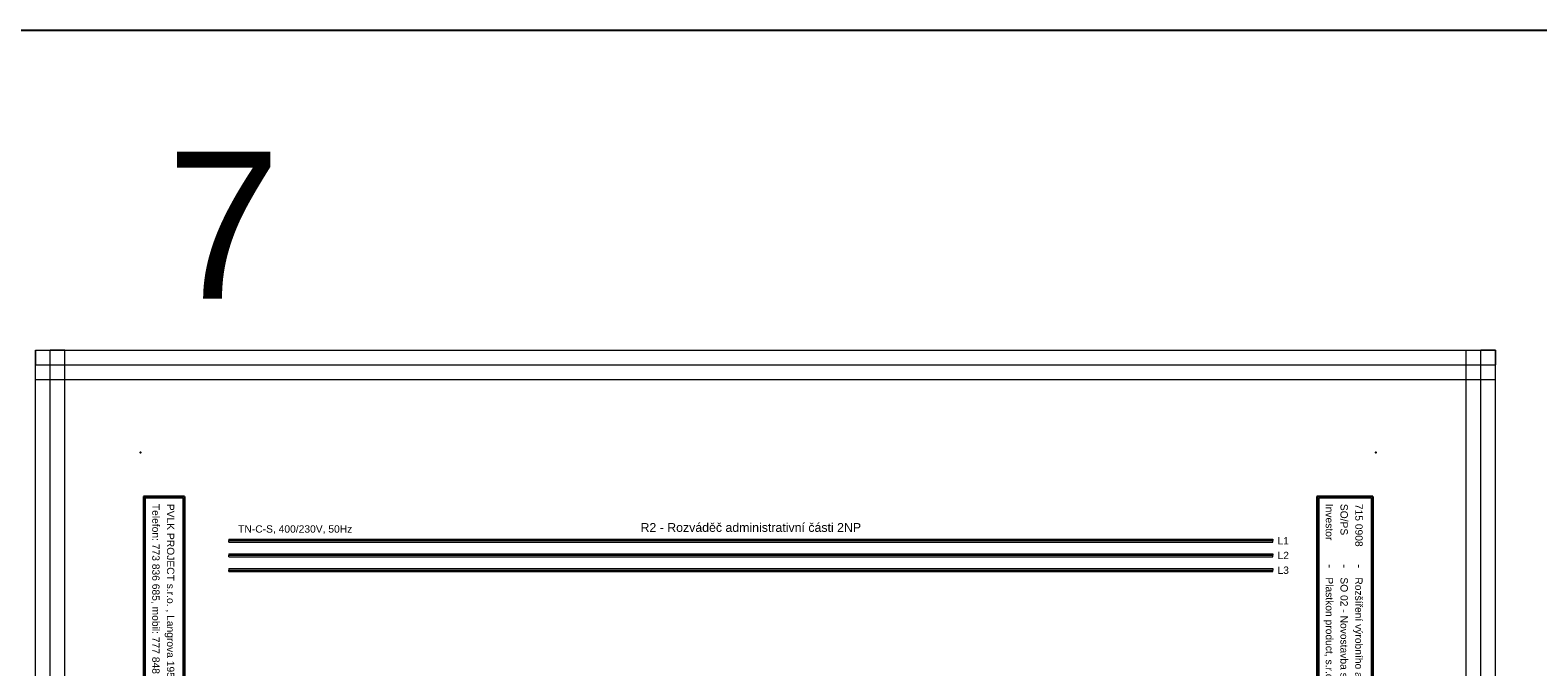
# Model space of a CAD drawing. Extents: x -9495 to -1492, y 3269 to 3834.
# Tile 20 of 44: x -6300 to -5787, y 3617 to 3834. Entities that reach past the tile are written whole.
import ezdxf
from ezdxf.enums import TextEntityAlignment as Align

# ---------------------------------------------------------------- set-up
doc = ezdxf.new("R2010")
doc.units = 0
doc.header["$MEASUREMENT"] = 0
for name, color, linetype in [('1-KRESBA', 7, 'Continuous'), ('__10-Popisy', 220, 'Continuous'), ('__Bílá', 7, 'Continuous'), ('__Oranžová', 30, 'Continuous'), ('__Vínová 220', 220, 'Continuous')]:
    doc.layers.add(name, color=color, linetype=linetype)
doc.styles.add('Arial', font='arial.ttf')

# ---------------------------------------------------------------- blocks, each defined once
blk = doc.blocks.new('BLK_Razítko_malé_pro_rozváděče')
at = {"layer": '__Bílá'}
for p, q in [((15, -1), (15, -20)), ((15, -1), (294, -1)), ((15.5, -1.5), (15.5, -19.5)), ((15.5, -1.5), (184.5, -1.5)), ((184.5, -1.5), (184.5, -19.5)), ((185, -1.5), (185, -19.5)), ((185, -1.5), (293.5, -1.5)), ((293.5, -19.5), (293.5, -1.5)), ((294, -20), (294, -1)), ((15, -20), (294, -20)), ((15.5, -19.5), (184.5, -19.5)), ((185, -19.5), (293.5, -19.5)), ((15, -405), (15, -419)), ((15, -405), (294, -405)), ((15.5, -405.5), (15.5, -418.5)), ((15.5, -405.5), (194.5, -405.5)), ((194.5, -405.5), (194.5, -418.5)), ((195, -405.5), (195, -418.5)), ((195, -405.5), (293.5, -405.5)), ((293.5, -405.5), (293.5, -418.5)), ((294, -405), (294, -419)), ((15, -419), (294, -419)), ((15.5, -418.5), (194.5, -418.5)), ((195, -418.5), (293.5, -418.5))]:
    blk.add_line(p, q, dxfattribs=at)
for p in [(0, 0), (300, 0), (0, -420), (300, -420)]:
    blk.add_point(p, dxfattribs=at)
at = {"layer": '__Bílá', "style": 'Arial'}
for s, height, p in [('Dokument', 2.5, (187, -7)), ('SO/PS', 2.5, (17.5, -12)), ('-', 3, (38, -7)), ('Vypracoval', 2.5, (187, -12)), ('-', 3, (210.5, -7)), ('Investor', 2.5, (17.5, -17)), ('-', 3, (38, -12)), ('Datum', 2.5, (187, -17)), ('-', 3, (210.5, -12)), ('-', 3, (38, -17)), ('-', 3, (210.5, -17)), ('PVLK PROJECT s.r.o. , Langrova 195/33,  787 01 Šumperk', 2.5, (17.5, -411)), ('Copyright © 2012 PVLK', 2.5, (197, -411)), ('Telefon: 773 836 685, mobil: 777 848 204, e-mail: %%Upavelka@pvlk.cz', 2.5, (17.5, -416)), ('Číslo dokumentu .....', 2.5, (197, -416))]:
    blk.add_text(s, height=height, dxfattribs=at).set_placement(p)
at = {"layer": '__Vínová 220', "char_height": 2.5, "attachment_point": 7, "style": 'Arial'}
for s, insert in [('715 0908', (17.5, -7)), ('Rozšíření výrobního areálu firmy PLASTKON PRODUCT, S.R.O.', (42.5, -7.75)), ('R2 – Hlavní rozváděč 2NP', (215, -7.75)), ('SO 02 - Novostavba skladovací haly s administrativní budovou', (42.5, -12.75)), ('Miroslav Pavelka', (215, -12.75)), ('Plastkon product, s.r.o., Hlavní 147, Mikulovice 790 84', (42.5, -17.75)), ('06/2016', (215, -17.75))]:
    blk.add_mtext(s, dxfattribs=dict(at, insert=insert))
at = {"layer": '__Vínová 220', "style": 'Arial'}
blk.add_attdef('ČÍSLO', text='', height=4, dxfattribs=at).set_placement((290, -416), align=Align.RIGHT)

msp = doc.modelspace()

# ---------------------------------------------------------------- linework, layer by layer
at = {"layer": '1-KRESBA', "color": 3}
msp.add_lwpolyline([(-9494.98, 3833.62), (-1491.97, 3833.62), (-1491.97, 3268.56), (-9494.98, 3268.56)], close=True, dxfattribs=at)
at = {"layer": '__Oranžová', "lineweight": 0}
for p, q in [((-6232.5, 3660.5), (-6232.5, 3660)), ((-6232.5, 3660.5), (-5877.5, 3660.5)), ((-5877.5, 3660.5), (-5877.5, 3660)), ((-6232.5, 3659.5), (-6232.5, 3660)), ((-6232.5, 3660), (-5877.5, 3660)), ((-6232.5, 3659.5), (-5877.5, 3659.5)), ((-6232.5, 3655.5), (-6232.5, 3655)), ((-6232.5, 3655.5), (-5877.5, 3655.5)), ((-6232.5, 3654.5), (-6232.5, 3655)), ((-6232.5, 3655), (-5877.5, 3655)), ((-5877.5, 3659.5), (-5877.5, 3660)), ((-5877.5, 3655.5), (-5877.5, 3655)), ((-5877.5, 3654.5), (-5877.5, 3655)), ((-6232.5, 3654.5), (-5877.5, 3654.5)), ((-6232.5, 3650.5), (-6232.5, 3650)), ((-6232.5, 3650.5), (-5877.5, 3650.5)), ((-6232.5, 3649.5), (-6232.5, 3650)), ((-6232.5, 3650), (-5877.5, 3650)), ((-5877.5, 3650.5), (-5877.5, 3650)), ((-5877.5, 3649.5), (-5877.5, 3650)), ((-6232.5, 3649.5), (-5877.5, 3649.5))]:
    msp.add_line(p, q, dxfattribs=at)
at = {"layer": '__Vínová 220', "lineweight": 0}
for p, q in [((-6298.21, 3724.82), (-6298.21, 3719.82)), ((-6298.21, 3724.82), (-5801.8, 3724.82)), ((-6298.21, 3358.74), (-6298.21, 3724.82)), ((-6298.21, 3724.82), (-6293.21, 3724.82)), ((-6293.21, 3358.74), (-6293.21, 3724.82)), ((-6288.21, 3724.82), (-6293.21, 3724.82)), ((-6288.21, 3358.74), (-6288.21, 3724.82)), ((-5811.8, 3358.74), (-5811.8, 3724.82)), ((-5811.8, 3724.82), (-5806.8, 3724.82)), ((-5806.8, 3358.74), (-5806.8, 3724.82)), ((-5801.8, 3724.82), (-5806.8, 3724.82)), ((-5801.8, 3724.82), (-5801.8, 3719.82)), ((-5801.8, 3358.74), (-5801.8, 3724.82)), ((-6298.21, 3714.82), (-6298.21, 3719.82)), ((-6298.21, 3719.82), (-5801.8, 3719.82)), ((-5801.8, 3714.82), (-5801.8, 3719.82)), ((-6298.21, 3714.82), (-5801.8, 3714.82))]:
    msp.add_line(p, q, dxfattribs=at)

# ---------------------------------------------------------------- block references
at = {"layer": '1-KRESBA', "rotation": 270}
msp.add_blockref('BLK_Razítko_malé_pro_rozváděče', (-5842.5, 3690), dxfattribs=at).add_auto_attribs({'ČÍSLO': '23.7'})

# ---------------------------------------------------------------- texts
at = {"layer": '__10-Popisy', "style": 'Arial'}
msp.add_text('7', height=50, dxfattribs=at).set_placement((-6253.64, 3742.31))
at = {"layer": '__Bílá', "insert": (-6092.48, 3662.93), "char_height": 3, "attachment_point": 7, "style": 'Arial'}
msp.add_mtext('R2 - Rozváděč administrativní části 2NP', dxfattribs=at)
at = {"layer": '__Oranžová', "lineweight": 0, "style": 'Arial'}
for s, p in [('TN-C-S, 400/230V, 50Hz', (-6229.29, 3662.71)), ('L1', (-5875.92, 3658.69)), ('L2', (-5875.92, 3653.69)), ('L3', (-5875.92, 3648.69))]:
    msp.add_text(s, height=2.5, dxfattribs=at).set_placement(p)

doc.saveas('drawing.dxf')
